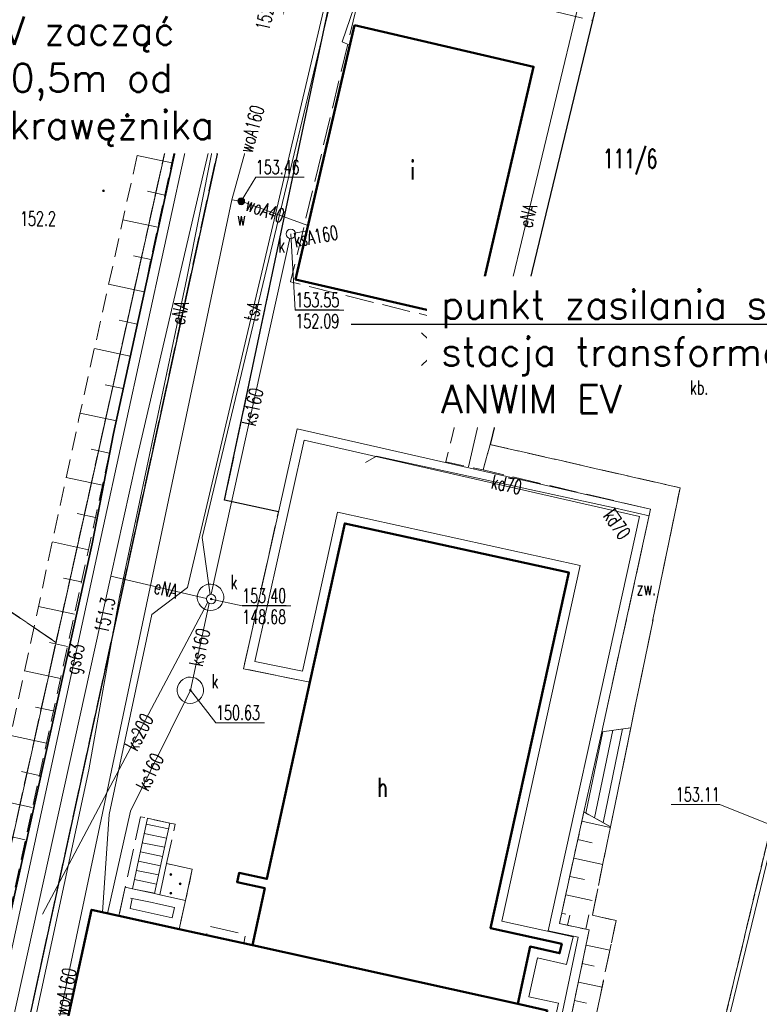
# Model space of a CAD drawing. Header units: metres. Extents: x 6434458 to 6462360, y 5631591 to 5655284.
# Tile 12 of 34: x 6443497 to 6443537, y 5639093 to 5639145. Entities that reach past the tile are written whole.
import ezdxf
from ezdxf import colors
from ezdxf.entities.mleader import LeaderData, LeaderLine
from ezdxf.enums import TextEntityAlignment as Align
from ezdxf.math import Vec2, Vec3

# ---------------------------------------------------------------- set-up
doc = ezdxf.new("R2010")
doc.units = ezdxf.units.M
doc.set_wipeout_variables(frame=1)
for name, pattern in [('L_0_02', [0]), ('L_0_03', [1, 0.5, -0.5]), ('L_0_04', [1.5, 1, -0.5]), ('L_0_06', [2, 1.5, -0.5])]:
    doc.linetypes.add(name, pattern=pattern)
doc.layers.get('0').update_dxf_attribs({"linetype": 'CONTINUOUS', "lineweight": 18})
for name, color, linetype, lineweight in [('_Energa Invest-opisy', 7, 'CONTINUOUS', 50), ('EGB_Budynek', 7, 'CONTINUOUS', 50), ('EGB_DzialkaEwidencyjna', 7, 'L_0_02', 18), ('EGB_KonturKlasyfikacyjny', 96, 'L_0_06', 18), ('EGB_KonturUzytkuGruntowego', 96, 'L_0_03', 18), ('EGB_ObiektTrwaleZwiazanyZBudynkiem', 7, 'CONTINUOUS', 18), ('GES_InneUrzadzeniaTowarzyszace', 7, 'CONTINUOUS', 18), ('GES_InneUrzadzeniaTowarzyszace_P', 7, 'CONTINUOUS', 18), ('GES_PrzewodElektroenergetyczny', 1, 'CONTINUOUS', 18), ('GES_PrzewodGazowy', 52, 'CONTINUOUS', 18), ('GES_PrzewodKanalizacyjny', 36, 'CONTINUOUS', 18), ('GES_PrzewodTelekomunikacyjny', 30, 'CONTINUOUS', 18), ('GES_PrzewodWodociagowy', 5, 'CONTINUOUS', 18), ('GES_Rzedna', 7, 'CONTINUOUS', 18), ('GES_UrzadzeniaSiecElektroenergetyczna_P', 7, 'CONTINUOUS', 18), ('GES_UrzadzeniaSiecKanalizacyjna', 7, 'CONTINUOUS', 18), ('GES_UrzadzeniaSiecKanalizacyjna_P', 7, 'CONTINUOUS', 18), ('GES_UrzadzeniaSiecWodociagowa_P', 7, 'CONTINUOUS', 18), ('KR_ObiektKarto', 7, 'CONTINUOUS', 18), ('OT_Komunikacja', 7, 'CONTINUOUS', 18), ('OT_Ogrodzenia', 7, 'CONTINUOUS', 18), ('OT_Rzedna', 7, 'CONTINUOUS', 18), ('OT_Skarpa', 7, 'CONTINUOUS', 18)]:
    doc.layers.add(name, color=color, linetype=linetype, lineweight=lineweight)
doc.styles.get("Standard").update_dxf_attribs({"font": 'simplex.shx'})
doc.linetypes.add('L_0_15_SHX', pattern='A,0,-0.375,-0.75,-0.75,-0.75,-0.75,-0.75,[1,Brzezimierz.shx,S=0.05,R=0,X=0,Y=0],-0.75,-0.75,-0.75,-0.75,-0.375', length=7.5)

# ---------------------------------------------------------------- blocks, each defined once
blk = doc.blocks.new('OTBJ')
at = {"linetype": 'Continuous', "lineweight": 13}
blk.add_hatch(color=0, dxfattribs=at).paths.add_polyline_path([(0, -0.1, 1), (0, 0.1, 1)])
at = {"color": 0, "linetype": 'Continuous', "lineweight": 13}
blk.add_circle((0, 0), 0.1, dxfattribs=at)
blk = doc.blocks.new('SUPW_O')
at = {"color": 0, "linetype": 'Continuous', "lineweight": 18}
blk.add_wipeout([(0, -0.5), (0.25, -0.43), (0.43, -0.25), (0.5, 0), (0.43, 0.25), (0.25, 0.43), (0, 0.5), (-0.25, 0.43), (-0.43, 0.25), (-0.5, 0), (-0.43, -0.25), (-0.25, -0.43)], dxfattribs=at)
blk.add_circle((0, 0), 0.5, dxfattribs=at)
blk = doc.blocks.new('SUPS01_05')
at = {"linetype": 'Continuous', "lineweight": 13}
blk.add_hatch(color=0, dxfattribs=at).paths.add_polyline_path([(0, -0.09, 1), (0, 0.09, 1)])
at = {"color": 0, "linetype": 'Continuous', "lineweight": 13}
blk.add_circle((0, 0), 0.0906, dxfattribs=at)
blk = doc.blocks.new('SUPS01_08')
at = {"linetype": 'Continuous', "lineweight": 13}
blk.add_hatch(color=0, dxfattribs=at).paths.add_polyline_path([(0, -0.09, 1), (0, 0.09, 1)])
at = {"color": 0, "linetype": 'Continuous', "lineweight": 13}
blk.add_circle((0, 0), 0.0906, dxfattribs=at)
blk = doc.blocks.new('SUPS01_04')
at = {"linetype": 'Continuous', "lineweight": 13}
blk.add_hatch(color=0, dxfattribs=at).paths.add_polyline_path([(0, -0.09, 1), (0, 0.09, 1)])
at = {"color": 0, "linetype": 'Continuous', "lineweight": 13}
blk.add_circle((0, 0), 0.0906, dxfattribs=at)
blk = doc.blocks.new('SUEO')
at = {"color": 0, "linetype": 'Continuous', "lineweight": 18, "flags": 128}
for points in [[(-1.06, 1.06), (-1.76, 1.76)], [(1.76, 1.76), (1.06, 1.06)], [(-1.74, -1.74), (-1.06, -1.06)], [(1.06, -1.06), (1.76, -1.76)]]:
    blk.add_lwpolyline(points, dxfattribs=at)
at = {"color": 0, "linetype": 'Continuous', "lineweight": 18}
blk.add_wipeout([(0, -0.5), (0.25, -0.43), (0.43, -0.25), (0.5, 0), (0.43, 0.25), (0.25, 0.43), (0, 0.5), (-0.25, 0.43), (-0.43, 0.25), (-0.5, 0), (-0.43, -0.25), (-0.25, -0.43)], dxfattribs=at)
blk.add_circle((0, 0), 0.5, dxfattribs=at)
blk = doc.blocks.new('SUKS')
at = {"color": 0, "linetype": 'Continuous', "lineweight": 18}
blk.add_wipeout([(0, -0.5), (0.25, -0.43), (0.43, -0.25), (0.5, 0), (0.43, 0.25), (0.25, 0.43), (0, 0.5), (-0.25, 0.43), (-0.43, 0.25), (-0.5, 0), (-0.43, -0.25), (-0.25, -0.43)], dxfattribs=at)
blk.add_circle((0, 0), 0.5, dxfattribs=at)
blk = doc.blocks.new('SUWW')
at = {"linetype": 'Continuous', "lineweight": 18}
blk.add_hatch(color=0, dxfattribs=at).paths.add_polyline_path([(0, -0.36, 1), (0, 0.36, 1)])
at = {"color": 0, "linetype": 'Continuous', "lineweight": 18}
blk.add_circle((0, 0), 0.361, dxfattribs=at)
blk = doc.blocks.new('OTRN')
at = {"linetype": 'Continuous', "lineweight": 13}
blk.add_hatch(color=0, dxfattribs=at).paths.add_polyline_path([(0, -0.09, 1), (0, 0.09, 1)])
at = {"color": 0, "linetype": 'Continuous', "lineweight": 13}
blk.add_circle((0, 0), 0.0906, dxfattribs=at)

msp = doc.modelspace()

# ---------------------------------------------------------------- linework, layer by layer
at = {"layer": 'EGB_ObiektTrwaleZwiazanyZBudynkiem', "linetype": 'CONTINUOUS', "lineweight": 18}
for p, q in [((6443511.99, 5639123.49), (6443530.75, 5639119.22)), ((6443512.369, 5639122.891), (6443530.155, 5639118.843)), ((6443530.75, 5639119.22), (6443528.16, 5639107.42)), ((6443530.155, 5639118.843), (6443527.672, 5639107.528)), ((6443527.672, 5639107.528), (6443526.722, 5639103.268)), ((6443528.16, 5639107.42), (6443527.21, 5639103.16)), ((6443502.87, 5639099.17), (6443503.26, 5639099.08)), ((6443503.26, 5639099.08), (6443504.42, 5639098.84)), ((6443503.251, 5639098.569), (6443503.153, 5639098.592)), ((6443503.153, 5639098.592), (6443504.313, 5639098.352)), ((6443504.42, 5639098.84), (6443504.72, 5639098.77)), ((6443504.72, 5639098.77), (6443506.08, 5639098.47)), ((6443504.313, 5639098.352), (6443504.609, 5639098.282))]:
    msp.add_line(p, q, dxfattribs=at)
at = {"layer": 'EGB_ObiektTrwaleZwiazanyZBudynkiem', "linetype": 'Continuous', "lineweight": 18, "flags": 128}
for points in [[(6443528.16, 5639107.42), (6443529.7, 5639107.63), (6443528.62, 5639102.38), (6443527.21, 5639103.16)], [(6443503.26, 5639099.08), (6443504.06, 5639102.83), (6443505.24, 5639102.57), (6443504.42, 5639098.84)], [(6443504.72, 5639098.77), (6443505.07, 5639100.42), (6443506.43, 5639100.12), (6443506.08, 5639098.47)]]:
    msp.add_lwpolyline(points, close=True, dxfattribs=at)
at = {"layer": 'GES_InneUrzadzeniaTowarzyszace', "color": 36, "linetype": 'Continuous', "lineweight": 18, "flags": 128}
msp.add_lwpolyline([(6443506.79, 5639114.21), (6443506.73, 5639114.34), (6443506.7, 5639114.49), (6443506.7, 5639114.63), (6443506.74, 5639114.78), (6443506.8, 5639114.91), (6443506.89, 5639115.03), (6443507, 5639115.12), (6443507.12, 5639115.19), (6443507.26, 5639115.24), (6443507.41, 5639115.25), (6443507.56, 5639115.23), (6443507.69, 5639115.19), (6443507.82, 5639115.11), (6443507.93, 5639115.01), (6443508.01, 5639114.89), (6443508.07, 5639114.76), (6443508.1, 5639114.61), (6443508.1, 5639114.47), (6443508.06, 5639114.32), (6443508, 5639114.19), (6443507.91, 5639114.07), (6443507.8, 5639113.98), (6443507.68, 5639113.91), (6443507.54, 5639113.86), (6443507.39, 5639113.85), (6443507.24, 5639113.87), (6443507.11, 5639113.91), (6443506.98, 5639113.99), (6443506.87, 5639114.09)], close=True, dxfattribs=at)
at = {"layer": 'GES_PrzewodElektroenergetyczny', "color": 1, "linetype": 'Continuous', "lineweight": 18, "flags": 128}
for points in [[(6443519.47, 5639127.71), (6443522.37, 5639127.01)], [(6443507.48, 5639114.41), (6443502.12, 5639115.67)]]:
    msp.add_lwpolyline(points, dxfattribs=at)
at = {"layer": 'GES_PrzewodKanalizacyjny', "color": 36, "linetype": 'Continuous', "lineweight": 18, "flags": 128}
for points in [[(6443515.62, 5639121.71), (6443516.2, 5639122.04), (6443528.81, 5639119.29), (6443530.67, 5639118.88)], [(6443529.2, 5639118.74), (6443528.81, 5639119.29)], [(6443507.4, 5639114.55), (6443506.33, 5639109.62)]]:
    msp.add_lwpolyline(points, dxfattribs=at)
at = {"layer": 'GES_Rzedna', "color": 7, "linetype": 'Continuous', "lineweight": 13, "flags": 128}
msp.add_lwpolyline([(6443531.842, 5639103.553), (6443534.42, 5639103.553), (6443537.38, 5639102.38)], dxfattribs=at)
at = {"layer": 'GES_UrzadzeniaSiecKanalizacyjna', "color": 36, "linetype": 'Continuous', "lineweight": 18, "flags": 128}
msp.add_lwpolyline([(6443505.82, 5639110.1), (6443505.93, 5639110.19), (6443506.05, 5639110.26), (6443506.19, 5639110.31), (6443506.34, 5639110.32), (6443506.49, 5639110.3), (6443506.62, 5639110.26), (6443506.75, 5639110.18), (6443506.86, 5639110.08), (6443506.94, 5639109.96), (6443507, 5639109.83), (6443507.03, 5639109.68), (6443507.03, 5639109.54), (6443506.99, 5639109.39), (6443506.93, 5639109.26), (6443506.84, 5639109.14), (6443506.73, 5639109.05), (6443506.61, 5639108.98), (6443506.47, 5639108.93), (6443506.32, 5639108.92), (6443506.17, 5639108.94), (6443506.04, 5639108.98), (6443505.91, 5639109.06), (6443505.8, 5639109.16), (6443505.72, 5639109.28), (6443505.66, 5639109.41), (6443505.63, 5639109.56), (6443505.63, 5639109.7), (6443505.67, 5639109.85), (6443505.73, 5639109.98)], close=True, dxfattribs=at)
at = {"layer": 'KR_ObiektKarto', "linetype": 'Continuous', "lineweight": 18, "flags": 128}
for points in [[(6443506.811, 5639144.448), (6443505.025, 5639144.831)], [(6443506.444, 5639142.737), (6443505.545, 5639142.93)], [(6443506.077, 5639141.026), (6443504.268, 5639141.414)], [(6443505.71, 5639139.315), (6443504.799, 5639139.51)], [(6443505.342, 5639137.604), (6443503.511, 5639137.997)], [(6443504.975, 5639135.892), (6443504.054, 5639136.09)], [(6443504.608, 5639134.181), (6443502.753, 5639134.579)], [(6443504.241, 5639132.47), (6443503.308, 5639132.671)], [(6443503.874, 5639130.759), (6443501.996, 5639131.162)], [(6443503.506, 5639129.048), (6443502.562, 5639129.251)], [(6443503.139, 5639127.337), (6443501.239, 5639127.745)], [(6443502.772, 5639125.626), (6443501.816, 5639125.831)], [(6443502.405, 5639123.915), (6443500.482, 5639124.328)], [(6443502.035, 5639122.205), (6443501.074, 5639122.414)], [(6443501.663, 5639120.495), (6443499.744, 5639120.912)], [(6443501.292, 5639118.785), (6443500.334, 5639118.993)], [(6443500.92, 5639117.075), (6443499.009, 5639117.49)], [(6443500.548, 5639115.364), (6443499.594, 5639115.572)], [(6443500.176, 5639113.654), (6443498.273, 5639114.068)], [(6443499.805, 5639111.944), (6443498.855, 5639112.151)], [(6443499.433, 5639110.234), (6443497.537, 5639110.646)], [(6443499.061, 5639108.524), (6443498.115, 5639108.73)], [(6443528.217, 5639107.428), (6443527.318, 5639103.1)], [(6443528.743, 5639107.499), (6443527.776, 5639102.847)], [(6443529.268, 5639107.571), (6443528.234, 5639102.593)], [(6443498.69, 5639106.814), (6443496.801, 5639107.225)], [(6443498.318, 5639105.104), (6443497.376, 5639105.309)], [(6443497.946, 5639103.394), (6443496.065, 5639103.803)], [(6443503.991, 5639102.508), (6443505.173, 5639102.265)], [(6443527.103, 5639102.672), (6443528.612, 5639102.34)], [(6443497.575, 5639101.684), (6443496.636, 5639101.888)], [(6443503.887, 5639102.019), (6443505.065, 5639101.776)], [(6443526.888, 5639101.695), (6443527.65, 5639101.528)], [(6443503.783, 5639101.53), (6443504.958, 5639101.288)], [(6443503.678, 5639101.041), (6443504.851, 5639100.799)], [(6443503.574, 5639100.552), (6443504.743, 5639100.311)], [(6443503.365, 5639099.574), (6443504.529, 5639099.334)], [(6443503.47, 5639100.063), (6443504.636, 5639099.823)], [(6443503.261, 5639099.085), (6443504.421, 5639098.846)], [(6443527.317, 5639096.937), (6443527.48, 5639097.697)], [(6443527.323, 5639096.094), (6443528.59, 5639095.831)], [(6443527.119, 5639095.115), (6443527.752, 5639094.984)], [(6443526.916, 5639094.136), (6443528.178, 5639093.874)], [(6443526.713, 5639093.157), (6443527.342, 5639093.026)]]:
    msp.add_lwpolyline(points, dxfattribs=at)
at = {"layer": 'OT_Ogrodzenia', "linetype": 'CONTINUOUS', "lineweight": 35}
msp.add_line((6443501.13, 5639117.39), (6443502.26, 5639123.24), dxfattribs=at)
at = {"layer": 'OT_Ogrodzenia', "linetype": 'L_0_15_SHX', "lineweight": 35}
msp.add_line((6443501.13, 5639117.39), (6443502.26, 5639123.24), dxfattribs=at)

# ---------------------------------------------------------------- block references
at = {"layer": 'GES_Rzedna', "color": 52, "linetype": 'Continuous', "xscale": 0.5, "yscale": 0.5, "zscale": 0.5}
msp.add_blockref('SUPS01_04', (6443509.96, 5639143.68), dxfattribs=at)
at = {"layer": 'GES_Rzedna', "color": 5, "linetype": 'Continuous', "xscale": 0.5, "yscale": 0.5, "zscale": 0.5}
msp.add_blockref('SUPS01_08', (6443509.03, 5639135.56), dxfattribs=at)
at = {"layer": 'GES_Rzedna', "color": 36, "linetype": 'Continuous', "xscale": 0.5, "yscale": 0.5, "zscale": 0.5}
msp.add_blockref('SUPS01_05', (6443506.33, 5639109.62), dxfattribs=at)
at = {"layer": 'GES_UrzadzeniaSiecWodociagowa_P', "color": 5, "linetype": 'Continuous', "xscale": 0.5, "yscale": 0.5, "zscale": 0.5}
msp.add_blockref('SUWW', (6443509.03, 5639135.56), dxfattribs=at)
at = {"layer": 'KR_ObiektKarto', "linetype": 'Continuous', "xscale": 0.5, "yscale": 0.5, "zscale": 0.5}
for p in [(6443505.295, 5639099.845), (6443505.795, 5639099.345), (6443505.295, 5639098.845)]:
    msp.add_blockref('OTBJ', p, dxfattribs=at)
at = {"layer": 'OT_Rzedna', "linetype": 'Continuous', "xscale": 0.5, "yscale": 0.5, "zscale": 0.5}
msp.add_blockref('OTRN', (6443501.72, 5639136.12), dxfattribs=at)

# ---------------------------------------------------------------- texts
at = {"layer": 'EGB_DzialkaEwidencyjna', "color": 7, "lineweight": 20, "width": 0.66}
msp.add_text('111/6', height=1, dxfattribs=at).set_placement((6443528.22, 5639138.32), align=Align.TOP_LEFT)
at = {"layer": 'GES_PrzewodElektroenergetyczny', "color": 1, "lineweight": 15, "width": 0.66}
msp.add_text('eNA', height=0.75, rotation=78.1, dxfattribs=at).set_placement((6443505.76, 5639129.65), align=Align.MIDDLE_CENTER)
msp.add_text('eNA', height=0.75, rotation=346.8, dxfattribs=at).set_placement((6443504.43, 5639115.13), align=Align.MIDDLE_LEFT)
at = {"layer": 'GES_PrzewodGazowy', "color": 52, "lineweight": 15, "width": 0.66}
msp.add_text('gs63', height=0.75, rotation=77.7, dxfattribs=at).set_placement((6443500.19, 5639111.29), align=Align.MIDDLE_CENTER)
at = {"layer": 'GES_PrzewodKanalizacyjny', "color": 36, "lineweight": 15, "width": 0.66}
for s, rotation, p in [('ks160', 77.5, (6443509.42, 5639123.68)), ('ks160', 77.8, (6443506.61, 5639110.92)), ('ks200', 62.1, (6443503.15, 5639106.52)), ('ks160', 63.6, (6443503.74, 5639104.4))]:
    msp.add_text(s, height=0.75, rotation=rotation, dxfattribs=at).set_placement(p, align=Align.MIDDLE_LEFT)
msp.add_text('kd70', height=0.75, rotation=347.7, dxfattribs=at).set_placement((6443523.11, 5639120.53), align=Align.MIDDLE_CENTER)
msp.add_text('kd70', height=0.75, rotation=305.3, dxfattribs=at).set_placement((6443528.81, 5639119.29), align=Align.TOP_LEFT)
at = {"layer": 'GES_PrzewodTelekomunikacyjny', "color": 30, "lineweight": 15, "width": 0.66}
msp.add_text('tsA', height=0.75, rotation=76.7, dxfattribs=at).set_placement((6443509.52, 5639129.23), align=Align.MIDDLE_LEFT)
at = {"layer": 'GES_PrzewodWodociagowy', "color": 5, "lineweight": 15, "width": 0.66}
for s, rotation, p in [('woA160', 74.6, (6443509.24, 5639138.18)), ('woA40', 340.1, (6443509.31, 5639135.46))]:
    msp.add_text(s, height=0.75, rotation=rotation, dxfattribs=at).set_placement(p, align=Align.MIDDLE_LEFT)
at = {"layer": 'GES_Rzedna', "color": 52, "lineweight": 15, "width": 0.66}
msp.add_text('152.64', height=0.75, rotation=76.9, dxfattribs=at).set_placement((6443510.13, 5639144.65), align=Align.MIDDLE_LEFT)
at = {"layer": 'GES_Rzedna', "color": 7, "lineweight": 15, "width": 0.66}
msp.add_text('151.3', height=0.75, rotation=77.9, dxfattribs=at).set_placement((6443502.174, 5639112.538), align=Align.BOTTOM_LEFT)
at = {"layer": 'GES_Rzedna', "color": 36, "lineweight": 15, "width": 0.66}
msp.add_text('153.11', height=0.75, dxfattribs=at).set_placement((6443534.42, 5639103.49), align=Align.BOTTOM_RIGHT)
at = {"layer": 'GES_UrzadzeniaSiecKanalizacyjna', "color": 36, "lineweight": 15, "width": 0.66}
msp.add_text('k', height=0.75, dxfattribs=at).set_placement((6443507.45, 5639110.1), align=Align.MIDDLE_LEFT)
at = {"layer": 'GES_UrzadzeniaSiecWodociagowa_P', "color": 5, "lineweight": 15, "width": 0.66}
msp.add_text('w', height=0.75, dxfattribs=at).set_placement((6443508.8, 5639134.05), align=Align.BOTTOM_LEFT)
at = {"layer": 'OT_Komunikacja', "color": 7, "lineweight": 15, "width": 0.66}
msp.add_text('kb.', height=0.75, dxfattribs=at).set_placement((6443532.84, 5639125.68), align=Align.MIDDLE_LEFT)
msp.add_text('zw.', height=0.75, dxfattribs=at).set_placement((6443530.53, 5639115.04), align=Align.MIDDLE_CENTER)
at = {"layer": 'OT_Rzedna', "color": 7, "lineweight": 15, "width": 0.66}
msp.add_text('152.2', height=0.75, dxfattribs=at).set_placement((6443497.29, 5639134.04), align=Align.BOTTOM_LEFT)

# ---------------------------------------------------------------- wipeouts: each hides what was drawn before it
at = {"linetype": 'Continuous', "lineweight": 50}
for points in [[(6443515.04, 5639144.91), (6443524.54, 5639142.7), (6443521.41, 5639129.21), (6443511.91, 5639131.41)], [(6443505.74, 5639096.95), (6443509.62, 5639096.1), (6443523.7, 5639092.98), (6443525.27, 5639092.63), (6443523.03, 5639082.36), (6443523.19, 5639082.33), (6443522.18, 5639077.71), (6443518.3, 5639059.99), (6443516.93, 5639060.31), (6443513.89, 5639060.98), (6443512.02, 5639061.39), (6443503.14, 5639063.33), (6443504.03, 5639067.38), (6443505.46, 5639073.92), (6443510.04, 5639072.92), (6443512.11, 5639082.39), (6443512.17, 5639082.62), (6443512.48, 5639084.06), (6443511.5, 5639084.27), (6443509.83, 5639084.64), (6443498.71, 5639087.08), (6443501.09, 5639097.97), (6443502.54, 5639097.65)]]:
    msp.add_wipeout(points, dxfattribs=at).dxf.layer = 'EGB_Budynek'

# ---------------------------------------------------------------- next in the draw order: linework, layer by layer
at = {"layer": 'EGB_Budynek', "linetype": 'Continuous', "lineweight": 50, "flags": 128}
for points in [[(6443515.04, 5639144.91), (6443524.54, 5639142.7), (6443521.41, 5639129.21), (6443511.91, 5639131.41)], [(6443505.74, 5639096.95), (6443509.62, 5639096.1), (6443523.7, 5639092.98), (6443525.27, 5639092.63), (6443523.03, 5639082.36), (6443523.19, 5639082.33), (6443522.18, 5639077.71), (6443518.3, 5639059.99), (6443516.93, 5639060.31), (6443513.89, 5639060.98), (6443512.02, 5639061.39), (6443503.14, 5639063.33), (6443504.03, 5639067.38), (6443505.46, 5639073.92), (6443510.04, 5639072.92), (6443512.11, 5639082.39), (6443512.17, 5639082.62), (6443512.48, 5639084.06), (6443511.5, 5639084.27), (6443509.83, 5639084.64), (6443498.71, 5639087.08), (6443501.09, 5639097.97), (6443502.54, 5639097.65)]]:
    msp.add_lwpolyline(points, close=True, dxfattribs=at)
at = {"layer": 'EGB_KonturKlasyfikacyjny', "color": 82, "linetype": 'L_0_06', "lineweight": 18, "flags": 128}
msp.add_lwpolyline([(6443487.74, 5639119.92), (6443499.2, 5639112.16), (6443483.97, 5639043.58), (6443479.63, 5639024.03), (6443443.53, 5639068.54), (6443441.35, 5639071.23)], close=True, dxfattribs=at)
at = {"layer": 'EGB_KonturUzytkuGruntowego', "color": 96, "linetype": 'L_0_03', "lineweight": 18, "flags": 128}
msp.add_lwpolyline([(6443487.74, 5639119.92), (6443499.2, 5639112.16), (6443483.97, 5639043.58), (6443479.63, 5639024.03), (6443443.53, 5639068.54), (6443441.35, 5639071.23)], close=True, dxfattribs=at)
at = {"layer": 'EGB_ObiektTrwaleZwiazanyZBudynkiem', "linetype": 'CONTINUOUS', "lineweight": 18}
for p, q in [((6443502.54, 5639097.65), (6443502.87, 5639099.17)), ((6443503.135, 5639098.032), (6443503.251, 5639098.569)), ((6443505.361, 5639097.545), (6443503.135, 5639098.032)), ((6443504.609, 5639098.282), (6443505.483, 5639098.09)), ((6443505.483, 5639098.09), (6443505.361, 5639097.545)), ((6443506.08, 5639098.47), (6443505.74, 5639096.95)), ((6443505.74, 5639096.95), (6443502.54, 5639097.65))]:
    msp.add_line(p, q, dxfattribs=at)
at = {"layer": 'GES_PrzewodElektroenergetyczny', "color": 1, "linetype": 'Continuous', "lineweight": 18, "flags": 128}
for points in [[(6443532.53, 5639189.01), (6443532.45, 5639188.98), (6443531.74, 5639188.72), (6443528, 5639172.78), (6443523.72, 5639173.39), (6443520.66, 5639159.35), (6443519.98, 5639157.48), (6443518.81, 5639156.67), (6443516.95, 5639151.52), (6443514.38, 5639144.02), (6443514.79, 5639143.85)], [(6443521.09, 5639121.48), (6443522.37, 5639127.01), (6443527.63, 5639148.95)]]:
    msp.add_lwpolyline(points, dxfattribs=at)
at = {"layer": 'GES_PrzewodKanalizacyjny', "color": 36, "linetype": 'Continuous', "lineweight": 18, "flags": 128}
for points in [[(6443512.51, 5639133.99), (6443511.66, 5639133.83)], [(6443498.49, 5639097.74), (6443507.4, 5639114.55)], [(6443506.33, 5639109.62), (6443503.15, 5639103.2), (6443501.93, 5639097.78)]]:
    msp.add_lwpolyline(points, dxfattribs=at)
at = {"layer": 'GES_PrzewodWodociagowy', "color": 5, "linetype": 'Continuous', "lineweight": 18, "flags": 128}
msp.add_lwpolyline([(6443508.54, 5639135.64), (6443509.03, 5639135.56), (6443512.57, 5639134.28)], dxfattribs=at)
at = {"layer": 'GES_Rzedna', "color": 7, "linetype": 'Continuous', "lineweight": 13, "flags": 128}
msp.add_lwpolyline([(6443512.378, 5639136.832), (6443509.8, 5639136.832), (6443509.03, 5639135.56)], dxfattribs=at)
at = {"layer": 'OT_Komunikacja', "color": 7, "linetype": 'Continuous', "lineweight": 25, "flags": 128}
msp.add_lwpolyline([(6443511, 5639119.09), (6443508.15, 5639119.71), (6443513.83, 5639146.65), (6443514.83, 5639148.41), (6443516.21, 5639149.91), (6443517.58, 5639150.87), (6443519, 5639151.44), (6443520.5, 5639151.71), (6443522.03, 5639151.66), (6443528.85, 5639149.97), (6443527.66, 5639145.16), (6443522.23, 5639122.66)], dxfattribs=at)
at = {"layer": 'OT_Komunikacja', "color": 7, "linetype": 'L_0_06', "lineweight": 18, "flags": 128}
msp.add_lwpolyline([(6443515.04, 5639144.91), (6443511.91, 5639131.41), (6443521.41, 5639129.21), (6443524.54, 5639142.7)], close=True, dxfattribs=at)
at = {"layer": 'OT_Ogrodzenia', "linetype": 'CONTINUOUS', "lineweight": 35}
for p, q in [((6443526.56, 5639234.66), (6443502.26, 5639123.24)), ((6443494.12, 5639085.79), (6443501.13, 5639117.39))]:
    msp.add_line(p, q, dxfattribs=at)
at = {"layer": 'OT_Ogrodzenia', "linetype": 'L_0_15_SHX', "lineweight": 35}
for p, q in [((6443526.56, 5639234.66), (6443502.26, 5639123.24)), ((6443494.12, 5639085.79), (6443501.13, 5639117.39))]:
    msp.add_line(p, q, dxfattribs=at)

# ---------------------------------------------------------------- next in the draw order: block references
at = {"layer": 'GES_Rzedna', "color": 36, "linetype": 'Continuous', "xscale": 0.5, "yscale": 0.5, "zscale": 0.5}
msp.add_blockref('SUPS01_05', (6443511.66, 5639133.83), dxfattribs=at)

# ---------------------------------------------------------------- next in the draw order: texts
at = {"layer": 'EGB_Budynek', "color": 7, "lineweight": 20, "width": 0.66}
msp.add_text('i', height=1, dxfattribs=at).set_placement((6443518.12, 5639137.21), align=Align.MIDDLE_CENTER)
at = {"layer": 'GES_PrzewodElektroenergetyczny', "color": 1, "lineweight": 15, "width": 0.66}
msp.add_text('eNA', height=0.75, rotation=76.5, dxfattribs=at).set_placement((6443524.09, 5639134.2), align=Align.MIDDLE_LEFT)
at = {"layer": 'GES_PrzewodWodociagowy', "color": 5, "lineweight": 15, "width": 0.66}
msp.add_text('woA160', height=0.75, rotation=78.1, dxfattribs=at).set_placement((6443499.42, 5639092.39), align=Align.MIDDLE_LEFT)
at = {"layer": 'GES_Rzedna', "color": 5, "lineweight": 15, "width": 0.66}
msp.add_text('153.46', height=0.75, dxfattribs=at).set_placement((6443509.8, 5639136.77), align=Align.BOTTOM_LEFT)
at = {"layer": 'GES_Rzedna', "color": 36, "lineweight": 15, "width": 0.66}
for s, p in [('%%U153.55', (6443511.9, 5639129.725)), ('152.09', (6443511.9, 5639128.6))]:
    msp.add_text(s, height=0.75, dxfattribs=at).set_placement(p, align=Align.BOTTOM_LEFT)

# ---------------------------------------------------------------- next in the draw order: wipeouts: each hides what was drawn before it
at = {"linetype": 'Continuous', "lineweight": 50}
msp.add_wipeout([(6443512.67, 5639110.04), (6443514.52, 5639118.47), (6443526.42, 5639115.86), (6443522.26, 5639096.99), (6443526.04, 5639096.16), (6443525.92, 5639095.67), (6443524.36, 5639096.02), (6443523.7, 5639092.98), (6443509.62, 5639096.1), (6443510.28, 5639099.12), (6443508.81, 5639099.44), (6443508.92, 5639099.93), (6443510.39, 5639099.61)], dxfattribs=at).dxf.layer = 'EGB_Budynek'

# ---------------------------------------------------------------- next in the draw order: linework, layer by layer
at = {"layer": 'EGB_Budynek', "linetype": 'Continuous', "lineweight": 50, "flags": 128}
msp.add_lwpolyline([(6443512.67, 5639110.04), (6443514.52, 5639118.47), (6443526.42, 5639115.86), (6443522.26, 5639096.99), (6443526.04, 5639096.16), (6443525.92, 5639095.67), (6443524.36, 5639096.02), (6443523.7, 5639092.98), (6443509.62, 5639096.1), (6443510.28, 5639099.12), (6443508.81, 5639099.44), (6443508.92, 5639099.93), (6443510.39, 5639099.61)], close=True, dxfattribs=at)
at = {"layer": 'EGB_DzialkaEwidencyjna', "linetype": 'CONTINUOUS', "lineweight": 18}
for p, q in [((6443524.41, 5639225.69), (6443479.63, 5639024.03)), ((6443479.63, 5639024.03), (6443524.41, 5639225.69))]:
    msp.add_line(p, q, dxfattribs=at)
at = {"layer": 'EGB_KonturKlasyfikacyjny', "color": 82, "linetype": 'L_0_06', "lineweight": 18, "flags": 128}
msp.add_lwpolyline([(6443492.5, 5639238.73), (6443457.64, 5639271.76), (6443574.53, 5639300.73), (6443592.19, 5639312.84), (6443567.48, 5639269.57), (6443558.67, 5639227.11), (6443537.23, 5639231.39), (6443539.31, 5639241.83), (6443531.47, 5639243.32), (6443529.4, 5639232.95), (6443526.25, 5639233.58), (6443524.41, 5639225.69), (6443513.41, 5639176.13), (6443499.2, 5639112.16), (6443487.74, 5639119.92), (6443477.91, 5639170.16), (6443455.26, 5639217.91)], close=True, dxfattribs=at)
at = {"layer": 'EGB_KonturUzytkuGruntowego', "color": 96, "linetype": 'L_0_03', "lineweight": 18, "flags": 128}
for points in [[(6443155.76, 5639468.7), (6443158.57, 5639479.55), (6443166.75, 5639498.79), (6443212.99, 5639622.38), (6443251.23, 5639624.71), (6443322.18, 5639619.21), (6443396.17, 5639606.27), (6443381.94, 5639547.52), (6443342.83, 5639576.73), (6443330.91, 5639554.47), (6443308.06, 5639580.81), (6443278.03, 5639576.17), (6443294.56, 5639494.39), (6443316.45, 5639486.73), (6443355.33, 5639437.57), (6443358.21, 5639449.48), (6443418.16, 5639474.52), (6443374.39, 5639516.33), (6443381.07, 5639543.89), (6443423.1, 5639534.82), (6443446.14, 5639530.07), (6443437.97, 5639497.36), (6443496.46, 5639483.39), (6443515.53, 5639566.18), (6443520.56, 5639588.01), (6443541.91, 5639583.55), (6443557.87, 5639580.21), (6443603.59, 5639573.28), (6443684.92, 5639556.48), (6443681.42, 5639541.22), (6443673.45, 5639506.42), (6443669.43, 5639488.88), (6443635.68, 5639496.73), (6443633.4, 5639487.02), (6443643.12, 5639484.69), (6443644.34, 5639489.98), (6443668.4, 5639484.38), (6443629.54, 5639314.88), (6443607.21, 5639217.43), (6443577.73, 5639223.31), (6443558.67, 5639227.11), (6443537.23, 5639231.39), (6443539.31, 5639241.83), (6443531.47, 5639243.32), (6443529.4, 5639232.95), (6443526.25, 5639233.58), (6443524.41, 5639225.69), (6443513.41, 5639176.13), (6443499.2, 5639112.16), (6443487.74, 5639119.92), (6443477.91, 5639170.16), (6443455.26, 5639217.91), (6443492.5, 5639238.73), (6443457.64, 5639271.76), (6443449.52, 5639279.53), (6443413.83, 5639313.67), (6443395.17, 5639325.98), (6443345.01, 5639359.05), (6443333.47, 5639358.62), (6443308.27, 5639352.86), (6443285.58, 5639367.22), (6443268.79, 5639438.73), (6443250.65, 5639427.55), (6443247.67, 5639366.15), (6443209.51, 5639357.03), (6443188.27, 5639383.21), (6443136.74, 5639446.74)], [(6443499.2, 5639112.16), (6443513.41, 5639176.13), (6443524.41, 5639225.69), (6443526.25, 5639233.58), (6443529.4, 5639232.95), (6443531.47, 5639243.32), (6443539.31, 5639241.83), (6443537.23, 5639231.39), (6443558.67, 5639227.11), (6443577.73, 5639223.31), (6443607.21, 5639217.43), (6443591.51, 5639145.8), (6443558.05, 5639154.98), (6443550.42, 5639157.8), (6443521, 5639035.09), (6443483.97, 5639043.58)], [(6443483.97, 5639043.58), (6443521, 5639035.09), (6443550.42, 5639157.8), (6443558.05, 5639154.98), (6443591.51, 5639145.8), (6443590.05, 5639139.14), (6443533.37, 5638957.78), (6443497.84, 5639001.58), (6443479.63, 5639024.03)]]:
    msp.add_lwpolyline(points, close=True, dxfattribs=at)
at = {"layer": 'EGB_ObiektTrwaleZwiazanyZBudynkiem', "linetype": 'CONTINUOUS', "lineweight": 18}
for p, q in [((6443509.15, 5639110.76), (6443511.99, 5639123.49)), ((6443509.749, 5639111.148), (6443512.369, 5639122.891)), ((6443514.139, 5639119.065), (6443512.287, 5639110.629)), ((6443527.016, 5639116.241), (6443514.139, 5639119.065)), ((6443514.52, 5639118.47), (6443512.67, 5639110.04)), ((6443526.42, 5639115.86), (6443514.52, 5639118.47)), ((6443522.26, 5639096.99), (6443526.42, 5639115.86)), ((6443522.856, 5639097.371), (6443527.016, 5639116.241)), ((6443512.287, 5639110.629), (6443509.749, 5639111.148)), ((6443512.67, 5639110.04), (6443509.15, 5639110.76)), ((6443526.722, 5639103.268), (6443525.314, 5639096.857)), ((6443527.21, 5639103.16), (6443525.91, 5639097.24)), ((6443526.04, 5639096.16), (6443522.26, 5639096.99)), ((6443526.647, 5639096.539), (6443522.856, 5639097.371)), ((6443525.91, 5639097.24), (6443527.49, 5639096.9)), ((6443526.9, 5639096.516), (6443525.26, 5639088.622)), ((6443525.314, 5639096.857), (6443526.9, 5639096.516)), ((6443527.49, 5639096.9), (6443525.75, 5639088.52)), ((6443526.289, 5639095.075), (6443526.647, 5639096.539)), ((6443523.7, 5639092.98), (6443524.36, 5639096.02)), ((6443524.36, 5639096.02), (6443525.92, 5639095.67)), ((6443525.92, 5639095.67), (6443526.04, 5639096.16)), ((6443524.294, 5639093.36), (6443524.742, 5639095.422)), ((6443524.742, 5639095.422), (6443526.289, 5639095.075)), ((6443525.865, 5639093.01), (6443524.294, 5639093.36)), ((6443523.628, 5639082.757), (6443525.865, 5639093.01)), ((6443525.27, 5639092.63), (6443523.7, 5639092.98))]:
    msp.add_line(p, q, dxfattribs=at)
at = {"layer": 'GES_PrzewodElektroenergetyczny', "color": 1, "linetype": 'Continuous', "lineweight": 18, "flags": 128}
for points in [[(6443548.42, 5639210.28), (6443546.98, 5639207.71), (6443536.02, 5639209.86), (6443528.95, 5639188.2), (6443519.5, 5639190.47), (6443503.46, 5639121.76), (6443502.12, 5639115.67), (6443488.04, 5639051.95), (6443484, 5639023.79)], [(6443516.32, 5639044.4), (6443516.22, 5639044.57), (6443515.65, 5639045), (6443516.31, 5639047.11), (6443515.94, 5639047.26), (6443515.88, 5639047.53), (6443496.58, 5639052), (6443491.77, 5639053.33), (6443490.77, 5639054.64), (6443493.07, 5639063.82), (6443495.59, 5639075.07), (6443495.29, 5639077.63), (6443496.42, 5639084.35), (6443500.94, 5639105.4), (6443502.57, 5639114.58), (6443506.14, 5639131.48), (6443511.63, 5639159.05)]]:
    msp.add_lwpolyline(points, dxfattribs=at)
at = {"layer": 'GES_PrzewodGazowy', "color": 52, "linetype": 'Continuous', "lineweight": 18, "flags": 128}
msp.add_lwpolyline([(6443495.04, 5639043), (6443486.1, 5639044.82), (6443491.22, 5639069.23), (6443495.88, 5639091.5), (6443501.6, 5639117.77), (6443507.34, 5639144.13), (6443508.2, 5639143.98), (6443509.36, 5639143.78), (6443509.96, 5639143.68), (6443514.54, 5639162.91), (6443518.89, 5639181.19), (6443519.37, 5639183.42)], dxfattribs=at)
at = {"layer": 'GES_PrzewodKanalizacyjny', "color": 36, "linetype": 'Continuous', "lineweight": 18, "flags": 128}
for points in [[(6443507.4, 5639114.55), (6443506.95, 5639117.72), (6443525.45, 5639194.88), (6443536.16, 5639215.59)], [(6443519.11, 5639026.2), (6443525.11, 5639051.27), (6443531.09, 5639076.72), (6443531.22, 5639077.07), (6443537.38, 5639102.38), (6443543.28, 5639126.66), (6443549.27, 5639151.64), (6443552.28, 5639163.46)], [(6443511.66, 5639133.83), (6443507.4, 5639114.55)]]:
    msp.add_lwpolyline(points, dxfattribs=at)
at = {"layer": 'GES_PrzewodTelekomunikacyjny', "color": 30, "linetype": 'Continuous', "lineweight": 18, "flags": 128}
msp.add_lwpolyline([(6443532.71, 5639195.46), (6443526.01, 5639196.94), (6443525, 5639194.92), (6443506.18, 5639115.07), (6443504.29, 5639113.64), (6443502.03, 5639103.03), (6443501.67, 5639097.84)], dxfattribs=at)
at = {"layer": 'GES_PrzewodWodociagowy', "color": 5, "linetype": 'Continuous', "lineweight": 18, "flags": 128}
msp.add_lwpolyline([(6443516.96, 5639166.26), (6443516.93, 5639166.02), (6443508.54, 5639135.64), (6443498.44, 5639087.74), (6443498.84, 5639087.67)], dxfattribs=at)
at = {"layer": 'GES_Rzedna', "color": 7, "linetype": 'Continuous', "lineweight": 13, "flags": 128}
msp.add_lwpolyline([(6443510.268, 5639107.893), (6443507.69, 5639107.893), (6443506.33, 5639109.62)], dxfattribs=at)
at = {"layer": 'KR_ObiektKarto', "linetype": 'Continuous', "lineweight": 18, "flags": 128}
for points in [[(6443526.674, 5639100.718), (6443528.212, 5639100.38)], [(6443526.459, 5639099.741), (6443527.235, 5639099.571)], [(6443526.245, 5639098.765), (6443527.644, 5639098.458)], [(6443526.03, 5639097.788), (6443526.244, 5639097.741)], [(6443526.339, 5639097.148), (6443526.457, 5639097.694)]]:
    msp.add_lwpolyline(points, dxfattribs=at)
at = {"layer": 'OT_Komunikacja', "color": 7, "linetype": 'Continuous', "lineweight": 25, "flags": 128}
msp.add_lwpolyline([(6443535.6, 5639168.58), (6443524.84, 5639171.06), (6443524.17, 5639168.12), (6443528.93, 5639167.06), (6443529.32, 5639166.75), (6443529.41, 5639166.31), (6443529.14, 5639165.9), (6443528.64, 5639165.77), (6443523.94, 5639166.84), (6443523.07, 5639163.09), (6443531.26, 5639161.22), (6443530.53, 5639159.72), (6443529.82, 5639159.02), (6443528.16, 5639157.85), (6443526.34, 5639157.02), (6443524.32, 5639156.44), (6443522.31, 5639156.44), (6443520.62, 5639156.68), (6443512.29, 5639158.99), (6443490.96, 5639060.89), (6443498.26, 5639059.3), (6443496.83, 5639053.2), (6443494.09, 5639041.54)], dxfattribs=at)
at = {"layer": 'OT_Komunikacja', "color": 7, "linetype": 'L_0_06', "lineweight": 18, "flags": 128}
for points in [[(6443546.6, 5639161.5), (6443546.94, 5639163.05), (6443551.43, 5639161.99), (6443550.76, 5639159.21), (6443523.69, 5639046.32), (6443517.44, 5639047.8), (6443517.52, 5639048.23), (6443496.83, 5639053.2), (6443498.26, 5639059.3), (6443490.96, 5639060.89), (6443512.29, 5639158.99), (6443520.62, 5639156.68), (6443522.31, 5639156.44), (6443524.32, 5639156.44), (6443526.34, 5639157.02), (6443528.16, 5639157.85), (6443529.82, 5639159.02), (6443530.53, 5639159.72), (6443531.26, 5639161.22), (6443534.09, 5639163.01), (6443535.13, 5639166.3), (6443537, 5639163.24)], [(6443554.65, 5639141.45), (6443585.21, 5639134.18), (6443546.25, 5639007.94), (6443523.93, 5638994.64), (6443503.59, 5638999.04), (6443489.3, 5639020.83), (6443494.09, 5639041.54), (6443496.83, 5639053.2), (6443501.9, 5639051.982), (6443517.5, 5639048.36), (6443517.473, 5639048.241), (6443517.52, 5639048.23), (6443517.44, 5639047.8), (6443523.69, 5639046.32), (6443550.76, 5639159.21), (6443559.26, 5639157.27), (6443558.38, 5639156.65), (6443558.02, 5639155.92), (6443558.03, 5639155)], [(6443520.5, 5639151.71), (6443519, 5639151.44), (6443517.58, 5639150.87), (6443516.21, 5639149.91), (6443514.83, 5639148.41), (6443513.83, 5639146.65), (6443508.15, 5639119.71), (6443511, 5639119.09), (6443509.15, 5639110.76), (6443512.67, 5639110.04), (6443510.39, 5639099.61), (6443508.92, 5639099.93), (6443508.81, 5639099.44), (6443510.28, 5639099.12), (6443509.62, 5639096.1), (6443509.16, 5639096.2), (6443509.26, 5639096.67), (6443507.29, 5639097.1), (6443507.19, 5639096.63), (6443506.42, 5639096.8), (6443505.74, 5639096.95), (6443506.08, 5639098.47), (6443506.43, 5639100.12), (6443505.07, 5639100.42), (6443505.53, 5639102.51), (6443505.24, 5639102.57), (6443504.06, 5639102.83), (6443503.69, 5639102.91), (6443502.87, 5639099.17), (6443502.54, 5639097.65), (6443501.67, 5639097.84), (6443501.09, 5639097.97), (6443498.71, 5639087.08), (6443502.21, 5639086.31), (6443502.05, 5639085.58), (6443503.02, 5639085.37), (6443503.18, 5639086.1), (6443505.47, 5639085.6), (6443505.31, 5639084.87), (6443506.89, 5639084.52), (6443507.05, 5639085.25), (6443509.83, 5639084.64), (6443509.56, 5639083.19), (6443508.69, 5639083.38), (6443507.05, 5639077.03), (6443502.61, 5639078), (6443500.48, 5639068.07), (6443504.03, 5639067.38), (6443503.14, 5639063.33), (6443512.02, 5639061.39), (6443511.58, 5639059.42), (6443513.48, 5639058.99), (6443516.55, 5639058.37), (6443516.93, 5639060.31), (6443518.3, 5639059.99), (6443522.18, 5639077.71), (6443523.72, 5639077.41), (6443524.2, 5639079.55), (6443525.12, 5639079.43), (6443526.21, 5639084.54), (6443527.11, 5639088.8), (6443528.92, 5639097.4), (6443527.66, 5639097.68), (6443528.62, 5639102.38), (6443529.7, 5639107.63), (6443532.31, 5639120.36), (6443522.23, 5639122.66), (6443521.86, 5639121.31), (6443519.89, 5639121.74), (6443521.6, 5639128.83), (6443511.65, 5639131.28), (6443515.67, 5639148), (6443525.6, 5639145.65), (6443527.66, 5639145.16), (6443528.85, 5639149.97), (6443522.03, 5639151.66)], [(6443530.75, 5639119.22), (6443521.86, 5639121.31), (6443522.23, 5639122.66), (6443532.31, 5639120.36), (6443529.7, 5639107.63), (6443528.16, 5639107.42)]]:
    msp.add_lwpolyline(points, close=True, dxfattribs=at)
at = {"layer": 'OT_Skarpa', "color": 7, "linetype": 'L_0_04', "lineweight": 18, "flags": 128}
for points in [[(6443510.52, 5639161.73), (6443502.26, 5639123.24), (6443494.12, 5639085.79), (6443480.46, 5639023.92), (6443476.7, 5639026.13), (6443483.53, 5639047.94), (6443492.31, 5639086.34), (6443500.4, 5639123.96), (6443508.85, 5639162.09), (6443517.08, 5639199.29), (6443525.09, 5639235.34), (6443526.35, 5639234.93), (6443525.95, 5639233.47), (6443518.61, 5639199.31)], [(6443527.66, 5639097.68), (6443528.92, 5639097.4), (6443527.11, 5639088.8), (6443525.75, 5639088.52), (6443527.49, 5639096.9), (6443525.91, 5639097.24), (6443527.21, 5639103.16), (6443528.62, 5639102.38)]]:
    msp.add_lwpolyline(points, close=True, dxfattribs=at)

# ---------------------------------------------------------------- next in the draw order: texts
at = {"layer": 'EGB_Budynek', "color": 7, "lineweight": 20, "width": 0.66}
msp.add_text('h', height=1, dxfattribs=at).set_placement((6443516.53, 5639104.47), align=Align.MIDDLE_CENTER)
at = {"layer": 'GES_InneUrzadzeniaTowarzyszace_P', "color": 7, "lineweight": 15, "width": 0.66}
msp.add_text('k', height=0.75, dxfattribs=at).set_placement((6443508.46, 5639114.76), align=Align.BOTTOM_LEFT)
at = {"layer": 'GES_Rzedna', "color": 36, "lineweight": 15, "width": 0.66}
for s, p in [('%%U153.40', (6443509.08, 5639114.035)), ('148.68', (6443509.08, 5639112.91)), ('150.63', (6443507.69, 5639107.83))]:
    msp.add_text(s, height=0.75, dxfattribs=at).set_placement(p, align=Align.BOTTOM_LEFT)

# ---------------------------------------------------------------- next in the draw order: block references
at = {"layer": 'GES_InneUrzadzeniaTowarzyszace_P', "linetype": 'Continuous', "xscale": 0.5, "yscale": 0.5, "zscale": 0.5}
msp.add_blockref('SUPW_O', (6443507.44, 5639114.46), dxfattribs=at)
at = {"layer": 'GES_UrzadzeniaSiecElektroenergetyczna_P', "linetype": 'Continuous', "xscale": 0.5, "yscale": 0.5, "zscale": 0.5}
msp.add_blockref('SUEO', (6443519.47, 5639127.71), dxfattribs=at)
at = {"layer": 'GES_UrzadzeniaSiecKanalizacyjna_P', "color": 36, "linetype": 'Continuous', "xscale": 0.5, "yscale": 0.5, "zscale": 0.5}
msp.add_blockref('SUKS', (6443511.66, 5639133.83), dxfattribs=at)

# ---------------------------------------------------------------- next in the draw order: linework, layer by layer
at = {"layer": 'GES_Rzedna', "color": 7, "linetype": 'Continuous', "lineweight": 13, "flags": 128}
for points in [[(6443514.478, 5639129.787), (6443511.9, 5639129.787), (6443511.66, 5639133.83)], [(6443511.658, 5639114.098), (6443509.08, 5639114.098), (6443507.44, 5639114.46)]]:
    msp.add_lwpolyline(points, dxfattribs=at)

# ---------------------------------------------------------------- next in the draw order: block references
at = {"layer": 'GES_Rzedna', "color": 36, "linetype": 'Continuous', "xscale": 0.5, "yscale": 0.5, "zscale": 0.5}
msp.add_blockref('SUPS01_05', (6443507.44, 5639114.46), dxfattribs=at)

# ---------------------------------------------------------------- next in the draw order: texts
at = {"layer": 'GES_PrzewodElektroenergetyczny', "color": 1, "lineweight": 15, "width": 0.66}
msp.add_text('eNA', height=0.75, rotation=346.4, dxfattribs=at).set_placement((6443520.92, 5639127.36), align=Align.MIDDLE_CENTER)
at = {"layer": 'GES_PrzewodKanalizacyjny', "color": 36, "lineweight": 15, "width": 0.66}
msp.add_text('ksA160', height=0.75, rotation=10.7, dxfattribs=at).set_placement((6443511.75, 5639133.85), align=Align.TOP_LEFT)
at = {"layer": 'GES_UrzadzeniaSiecKanalizacyjna_P', "color": 36, "lineweight": 15, "width": 0.66}
msp.add_text('k', height=0.75, dxfattribs=at).set_placement((6443510.99, 5639133.6), align=Align.TOP_LEFT)

# ---------------------------------------------------------------- next in the draw order: leaders
at = {"layer": '_Energa Invest-opisy', "linetype": 'Continuous', "lineweight": 0}
ml = msp.add_multileader_mtext('Standard', dxfattribs=at)
ml.set_content('{\\C256;\\c0;punkt zasilania stacji ładowania:\\Pstacja transformatorowa\\PANWIM EV}', color=256)
ml.set_leader_properties()
ml.build(insert=Vec2(0, 0))
ml.multileader.update_dxf_attribs({"has_text_frame": 1, "text_right_attachment_type": 6, "dogleg_length": 6.199, "arrow_head_size": 0.5, "scale": 0.5})
ctx = ml.context
ctx.base_point, ctx.scale, ctx.char_height, ctx.arrow_head_size, ctx.landing_gap_size, ctx.plane_origin, ctx.plane_x_axis, ctx.plane_y_axis = Vec3(6443510.203, 5639130.076), 0.5, 1.5, 0.5, 0.09, Vec3(6443520.405, 5639061.596), Vec3(1, 0.000049), Vec3(-0.000049, 1)
ctx.right_attachment = 6
notes = []
notes.append((ctx, [(1, (1, 1, 0), (6443550.839, 5639129.028), (-1, -0.000049), 3.099, [(2, [(6443579.542, 5639140.582)], 0, [])])]))
ctx.mtext.insert, ctx.mtext.text_direction, ctx.mtext.rotation, ctx.mtext.defined_height, ctx.mtext.flow_direction = Vec3(6443519.632, 5639130.826), Vec3(1, 0.000049), 0.000049, 5.255, 5
ctx.mtext.has_bg_fill, ctx.mtext.bg_color, ctx.mtext.bg_scale_factor, ctx.mtext.bg_transparency, ctx.mtext.use_window_bg_color = 1, -1023410167, 1.5, 0, 1
for ctx, leaders in notes:
    for number, flags, end, landing, length, lines in leaders:
        leader = LeaderData()
        leader.index, (leader.has_last_leader_line, leader.has_dogleg_vector, leader.attachment_direction) = number, flags
        leader.last_leader_point, leader.dogleg_vector, leader.dogleg_length = Vec3(end), Vec3(landing), length
        for number, points, colour, breaks in lines:
            line = LeaderLine()
            line.index, line.vertices, line.color, line.breaks = number, Vec3.list(points), colors.encode_raw_color(colour), breaks
            leader.lines.append(line)
        ctx.leaders.append(leader)

# ---------------------------------------------------------------- next in the draw order: leaders
at = {"layer": '_Energa Invest-opisy', "linetype": 'Continuous', "lineweight": 25}
ml = msp.add_multileader_mtext('Standard', dxfattribs=at)
ml.set_content('{\\C256;\\c0;Układ miejsc ładowania,\\P- do przestawienia biżej ogrodzenia\\Pbanery reklamowe kolidujące z miejscami EV\\P- miejsca EV zacząć budować ok 0,5m od istanijącego krawężnika}', color=256)
ml.set_leader_properties()
ml.build(insert=Vec2(0, 0))
ml.multileader.update_dxf_attribs({"has_text_frame": 1, "text_right_attachment_type": 6, "dogleg_length": 6.199, "arrow_head_size": 0.5, "scale": 0.5})
ctx = ml.context
ctx.base_point, ctx.scale, ctx.char_height, ctx.arrow_head_size, ctx.landing_gap_size, ctx.plane_origin, ctx.plane_x_axis, ctx.plane_y_axis = Vec3(6443483.644, 5639159.364), 0.5, 1.5, 0.5, 0.09, Vec3(6443505.207, 5639073.709), Vec3(1, 0.000049), Vec3(-0.000049, 1)
ctx.right_attachment = 6
notes = []
notes.append((ctx, [(1, (1, 1, 0), (6443538.924, 5639158.366), (-1, -0.000049), 3.099, [(2, [(6443564.343, 5639152.695)], 0, [])])]))
ctx.mtext.insert, ctx.mtext.text_direction, ctx.mtext.rotation, ctx.mtext.width, ctx.mtext.defined_height, ctx.mtext.flow_direction = Vec3(6443483.734, 5639160.364), Vec3(1, 0.000049), 0.000049, 53.55994, 5.255, 5
ctx.mtext.has_bg_fill, ctx.mtext.bg_color, ctx.mtext.bg_scale_factor, ctx.mtext.bg_transparency, ctx.mtext.use_window_bg_color = 1, -1023410167, 1.5, 0, 1
for ctx, leaders in notes:
    for number, flags, end, landing, length, lines in leaders:
        leader = LeaderData()
        leader.index, (leader.has_last_leader_line, leader.has_dogleg_vector, leader.attachment_direction) = number, flags
        leader.last_leader_point, leader.dogleg_vector, leader.dogleg_length = Vec3(end), Vec3(landing), length
        for number, points, colour, breaks in lines:
            line = LeaderLine()
            line.index, line.vertices, line.color, line.breaks = number, Vec3.list(points), colors.encode_raw_color(colour), breaks
            leader.lines.append(line)
        ctx.leaders.append(leader)

doc.saveas('drawing.dxf')
